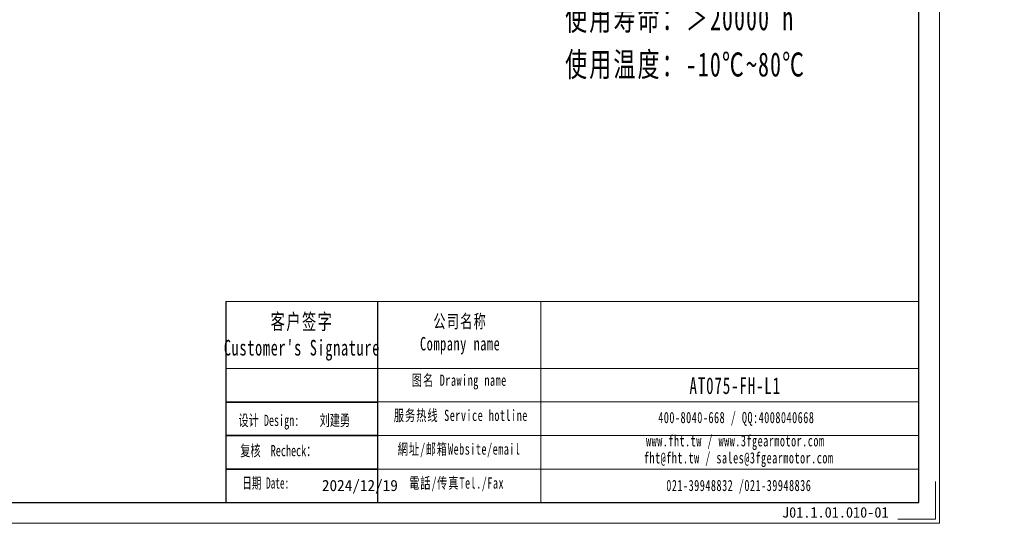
# Model space of a CAD drawing. Header units: millimetres. Extents: x -2 to 524, y 0 to 357.
# Tile 5 of 8: x 241 to 524, y 0 to 145. Entities that reach past the tile are written whole.
import ezdxf

# ---------------------------------------------------------------- set-up
doc = ezdxf.new("R2010")
doc.units = ezdxf.units.MM
doc.layers.add('6文字层', color=3, linetype='Continuous')
doc.layers.add('7标注层', color=4, linetype='Continuous')
for name, color, linetype, lineweight in [('SLD-0', 7, 'Continuous', 18), ('图框_外框线', 7, 'Continuous', 18), ('尺寸线层', 3, 'Continuous', 18), ('粗实线层', 7, 'Continuous', 35)]:
    doc.layers.add(name, color=color, linetype=linetype, lineweight=lineweight)
doc.styles.add('SLDTEXTSTYLE4', font='SimSun.ttf', dxfattribs={"width": 0.611111})
doc.styles.add('标准', font='txt', dxfattribs={"width": 0.667})
doc.styles.add('样式 1', font='SimSun.ttf')

msp = doc.modelspace()

# ---------------------------------------------------------------- linework, layer by layer
msp.add_line((343.68668, 63.75669), (343.68668, 6.00489))
at = {"layer": '7标注层', "color": 0}
msp.add_line((300.12197, 63.75669), (300.12197, 6.01476), dxfattribs=at)
at = {"layer": '图框_外框线'}
for p, q in [((300.12197, 63.75669), (343.68668, 63.75669)), ((343.68668, 63.75669), (343.68668, 6.01476)), ((343.68668, 63.75669), (499.22523, 63.75669)), ((390.62473, 63.75669), (390.62473, 6.01476)), ((300.12197, 44.48816), (343.68668, 44.48816)), ((343.68668, 44.48816), (499.22523, 44.48816)), ((343.68668, 34.8539), (499.22523, 34.8539)), ((343.68668, 25.21964), (499.22523, 25.21964)), ((343.68668, 15.58537), (499.22523, 15.58537))]:
    msp.add_line(p, q, dxfattribs=at)
at = {"layer": '图框_外框线', "color": 3}
msp.add_lwpolyline([(0, 0), (505.23999, 0), (505.23999, 357.27685), (0, 357.27685)], close=True, dxfattribs=at)
at = {"layer": '图框_外框线', "color": 3, "lineweight": 25}
msp.add_lwpolyline([(30.07381, 6.01476), (499.22523, 6.01476), (499.22523, 351.26209), (30.07381, 351.26209)], close=True, dxfattribs=at)
at = {"layer": '图框_外框线', "color": 3}
msp.add_lwpolyline([(504.03704, 12.02952), (504.03704, 1.20295), (493.21046, 1.20295)], dxfattribs=at)
at = {"layer": '粗实线层'}
for p, q in [((343.68668, 34.83966), (300.15416, 34.83966)), ((343.68668, 25.21252), (300.15416, 25.21252)), ((343.68668, 15.58537), (300.15416, 15.58537))]:
    msp.add_line(p, q, dxfattribs=at)

# ---------------------------------------------------------------- texts
at = {"layer": '6文字层', "attachment_point": 1, "style": '样式 1'}
for s, insert, char_height, width in [('{\\fNSimSun|b0|i0|c134|p49;\\W0.667;\\C1;设计 \\fNSimSun|b0|i0|c0|p49;Design:    \\fNSimSun|b0|i0|c134|p49;刘建勇}', (303.7418, 31.19266), 3.20904804, 33.1770441), ('{\\fNSimSun|b0|i0|c134|p49;\\W0.667;\\C1;复核  Recheck：}', (304.25702, 22.4907), 3.209048, 33.1770441), ('2024/12/19', (327.71843, 12.47862), 3.209048, 33.1770441), ('J01.1.01.010-01', (459.94219, 4.64208), 3, 43.304423)]:
    msp.add_mtext(s, dxfattribs=dict(at, insert=insert, char_height=char_height, width=width))
at = {"layer": 'SLD-0', "color": 1, "attachment_point": 2}
for s, insert, char_height, width, style in [("{\\fNSimSun|b0|i0|c134|p49;\\T1.1;客户签字\\PCustomer's Signature}", (321.97942, 60.19194), 4.4959894, 55.9305722, '标准'), ('{\\fNSimSun|b0|i0|c134|p49;\\T1.1;公司名称\\PCompany name}', (367.4534, 59.95327), 3.8537052, 49.8934504, '标准'), ('{\\fNSimSun|b0|i0|c134|p49;\\T1.1;图名 Drawing name}', (367.18999, 42.71222), 3.211421, 41.0698498, '标准'), ('\\pt22.47993;{\\fNSimSun|b0|i0|c134|p49;\\H1.24296x;\\T1.1;\\C256;AT075-FH-L1}', (446.47964, 41.93677), 3.8537052, 32.719473, '标准'), ('{\\fNSimSun|b0|i0|c134|p49;\\T1.1;服务热线 Service hotline}', (367.64539, 32.61398), 3.211421, 45.7557582, '标准'), ('{\\fNSimSun|b0|i0|c134|p49;\\T1.1;400-8040-668 / QQ:4008040668}', (446.80813, 32.00035), 3.211421, 93.5018375, '标准'), ('{\\fNSimSun|b0|i0|c134|p49;\\T1.1;www.fht.tw / www.3fgearmotor.com }', (446.51202, 25.31139), 3.211421, 93.6070947, '标准'), ('{\\fNSimSun|b0|i0|c134|p49;\\T1.1;網址/邮箱Website/email}', (367.14534, 22.93847), 3.211421, 47.6274375, '标准'), ('\\pt38.53705;{\\fNSimSun|b0|i0|c134|p49;\\T1.1;fht@fht.tw / sales@3fgearmotor.com }', (447.49073, 20.42124), 3.211421, 93.6070947, '标准'), ('{\\fNSimSun|b0|i0|c134|p49;日期 Date:}', (311.58079, 13.18691), 3.209048, 47.5922446, 'SLDTEXTSTYLE4'), ('{\\fNSimSun|b0|i0|c134|p49;\\T1.1;電話/传真Tel./Fax}', (366.42584, 13.18752), 3.211421, 48.200256, '标准'), ('{\\fNSimSun|b0|i0|c134|p49;\\T1.1;021-39948832 /021-39948836 }', (447.52431, 12.48537), 3.211421, 71.4760979, '标准')]:
    msp.add_mtext(s, dxfattribs=dict(at, insert=insert, char_height=char_height, width=width, style=style))
at = {"layer": '尺寸线层', "insert": (397.61455, 254.92887), "char_height": 4.0425, "width": 103.2334341, "attachment_point": 1, "line_spacing_factor": 1.15057, "style": '标准'}
msp.add_mtext('{\\fNSimSun|b0|i0|c134|p49;\\H1.71429x;\\T1.1;性能参数：\\P减速比：1:3-20\\P额定输出力矩：45 N.m\\P最大加速力矩：1.5倍额定扭矩\\P额定输入转速：3000 rpm\\P容许径向力：1100 N\\P容许轴向力：550 N\\P回程间隙：≤10 arcmin\\P使用寿命：＞20000 h\\P使用温度：-10℃~80℃}', dxfattribs=at)

doc.saveas('drawing.dxf')
